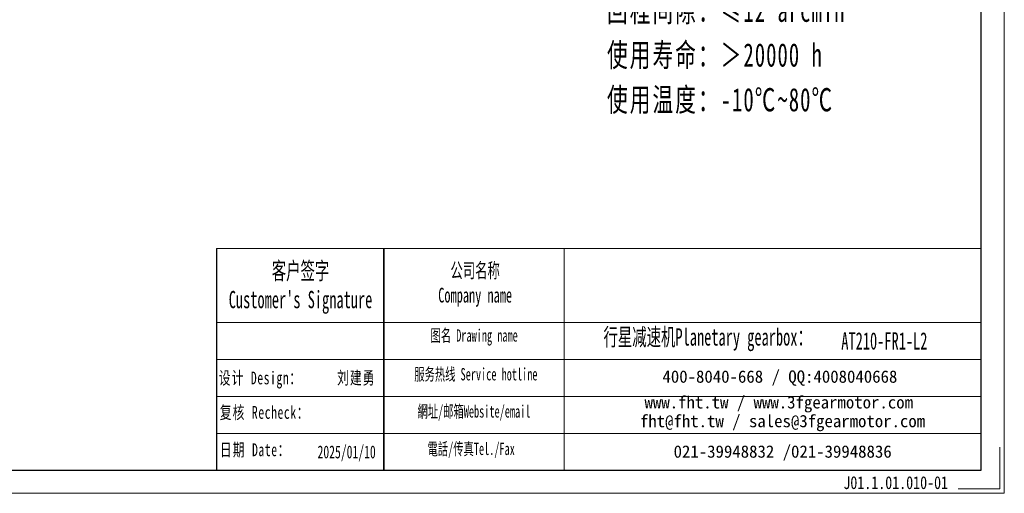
# Model space of a CAD drawing. Header units: millimetres. Extents: x 4321 to 5575, y 2156 to 3038.
# Tile 3 of 4: x 4942 to 5575, y 2156 to 2460. Entities that reach past the tile are written whole.
import ezdxf

# ---------------------------------------------------------------- set-up
doc = ezdxf.new("R2010")
doc.units = ezdxf.units.MM
doc.layers.get('0').update_dxf_attribs({"lineweight": 35})
doc.layers.add('6文字层', color=3, linetype='Continuous')
doc.layers.add('7标注层', color=4, linetype='Continuous')
for name, color, linetype, lineweight in [('SLD-0', 7, 'Continuous', 18), ('图框_外框线', 7, 'Continuous', 18), ('尺寸线层', 3, 'Continuous', 18)]:
    doc.layers.add(name, color=color, linetype=linetype, lineweight=lineweight)
doc.styles.add('SLDTEXTSTYLE4', font='SimSun.ttf', dxfattribs={"width": 0.611111})
doc.styles.get("Standard").update_dxf_attribs({"font": 'SimSun.ttf'})
doc.styles.add('标准', font='txt', dxfattribs={"width": 0.667})
doc.styles.add('样式 1', font='SimSun.ttf', dxfattribs={"width": 0.8})

msp = doc.modelspace()

# ---------------------------------------------------------------- linework, layer by layer
msp.add_line((5176.3967, 2313.0299), (5176.3967, 2170.406))
at = {"layer": '7标注层', "color": 0}
msp.add_line((5068.8093, 2313.0299), (5068.8093, 2170.4304), dxfattribs=at)
at = {"layer": '图框_外框线'}
for p, q in [((5068.8093, 2313.0299), (5176.3967, 2313.0299)), ((5176.3967, 2313.0299), (5176.3967, 2170.4304)), ((5176.3967, 2313.0299), (5560.515, 2313.0299)), ((5292.315, 2313.0299), (5292.315, 2170.4304)), ((5068.8093, 2265.4443), (5176.3967, 2265.4443)), ((5176.3967, 2265.4443), (5560.515, 2265.4443)), ((5068.8093, 2241.6516), (5560.515, 2241.6516)), ((5068.8093, 2217.8588), (5560.515, 2217.8588)), ((5068.8093, 2194.066), (5560.515, 2194.066))]:
    msp.add_line(p, q, dxfattribs=at)
at = {"layer": '图框_外框线', "color": 3}
msp.add_lwpolyline([(4327.6276, 2155.5763), (5575.369, 2155.5763), (5575.369, 3037.9078), (4327.6276, 3037.9078)], close=True, dxfattribs=at)
at = {"layer": '图框_外框线', "color": 3, "lineweight": 25}
msp.add_lwpolyline([(4401.8979, 2170.4304), (5560.515, 2170.4304), (5560.515, 3023.0537), (4401.8979, 3023.0537)], close=True, dxfattribs=at)
at = {"layer": '图框_外框线', "color": 3}
msp.add_lwpolyline([(5572.3982, 2185.2844), (5572.3982, 2158.5471), (5545.6609, 2158.5471)], dxfattribs=at)

# ---------------------------------------------------------------- texts
at = {"layer": '6文字层', "insert": (5471.8754, 2166.5712), "char_height": 8.245387, "width": 44.632717, "attachment_point": 1, "style": '样式 1'}
msp.add_mtext('J01.1.01.010-01', dxfattribs=at)
at = {"layer": 'SLD-0', "color": 1, "attachment_point": 2}
for s, insert, char_height, width, style in [("{\\fSimSun|b1|i0|c134|p2;客户签字\\PCustomer's Signature}", (5122.7884, 2304.2264), 11.103302, 138.126226, 'SLDTEXTSTYLE4'), ('{\\fSimSun|b1|i0|c134|p2;公司名称\\PCompany name}', (5235.0911, 2303.637), 9.517116, 123.216941, 'SLDTEXTSTYLE4'), ('{\\fSimSun|b1|i0|c134|p2;图名 Drawing name}', (5234.4405, 2261.0585), 7.93093, 101.426163, 'SLDTEXTSTYLE4'), ('{\\fSimSun|b1|i0|c134|p2;  \\H1.1667x;行星减速机Planetary gearbox\\fSimSun|b0|i0|c134|p2;：}', (5380.6522, 2261.6703), 9.517116, 149.68178, 'SLDTEXTSTYLE4'), ('\\pt55.51651;AT210-FR1-L2', (5498.2321, 2259.1434), 11.103302, 80.80406, 'SLDTEXTSTYLE4'), ('{\\fSimSun|b0|i0|c134|p2;\\T1.1;刘建勇}', (5158.7047, 2233.9714), 8.245387, 32.952392, '标准'), ('{\\fSimSun|b1|i0|c134|p2;服务热线 Service hotline}', (5235.5652, 2236.1198), 7.93093, 112.99849, 'SLDTEXTSTYLE4'), ('{\\fNSimSun|b0|i0|c134|p49;\\T1.1;设计 \\fNSimSun|b0|i0|c0|p49;Design\\fNSimSun|b0|i0|c134|p49;：}', (5097.0305, 2233.9052), 8.245387, 179.657887, '标准'), ('{\\fNSimSun|b0|i0|c134|p49;\\T1.1;复核 \\fNSimSun|b0|i0|c0|p49;Recheck\\fNSimSun|b0|i0|c134|p49;：}', (5099.7497, 2211.7204), 8.245387, 169.555232, '标准'), ('{\\fSimSun|b1|i0|c134|p2;網址/邮箱Website/email}', (5234.3303, 2212.2252), 7.93093, 117.620792, 'SLDTEXTSTYLE4'), ('{\\fNSimSun|b0|i0|c134|p49;\\T1.1;日期 Date：}', (5093.6546, 2187.6979), 8.245387, 181.172799, '标准'), ('{\\fFangSong|b0|i0|c134|p49;2025/01/10}', (5152.4491, 2186.309), 8.245387, 32.952392, '标准'), ('{\\fSimSun|b1|i0|c134|p2;電話/传真Tel./Fax}', (5232.5534, 2188.1442), 7.93093, 119.035425, 'SLDTEXTSTYLE4')]:
    msp.add_mtext(s, dxfattribs=dict(at, insert=insert, char_height=char_height, width=width, style=style))
at = {"layer": 'SLD-0', "color": 1, "char_height": 7.93093, "attachment_point": 2}
for s, insert, width in [('{\\fSimSun|b1|i0|c134|p2;400-8040-668 / QQ:4008040668}', (5431.0656, 2234.6044), 230.91228), ('{\\fSimSun|b1|i0|c134|p2;www.fht.tw / www.3fgearmotor.com }', (5430.3343, 2218.0854), 231.172223), ('\\pt95.17116;{\\fSimSun|b1|i0|c134|p2;fht@fht.tw / sales@3fgearmotor.com }', (5432.7514, 2206.0086), 231.172223), ('{\\fSimSun|b1|i0|c134|p2;021-39948832 /021-39948836 }', (5432.8343, 2186.4102), 176.51748)]:
    msp.add_mtext(s, dxfattribs=dict(at, insert=insert, width=width))
at = {"layer": '尺寸线层', "insert": (5319.8549, 2675.1421), "char_height": 11.907, "width": 230.0083, "attachment_point": 1, "line_spacing_factor": 1.15057, "style": '标准'}
msp.add_mtext('{\\fNSimSun|b0|i0|c134|p49;\\H1.25976x;\\W0.65;\\T1.1;性能参数：\\H0.7938x;\\W0.667;\\T1;\\P\\H1.25976x;\\W0.65;\\T1.1;减速比：1:15-100\\H0.7938x;\\W0.667;\\T1;\\P\\H1.25976x;\\W0.65;\\T1.1;额定输出力矩：430-1300 N.m\\H0.7938x;\\W0.667;\\T1;\\P\\H1.25976x;\\W0.65;\\T1.1;最大加速力矩：1.5倍额定扭矩\\H0.7938x;\\W0.667;\\T1;\\P\\H1.25976x;\\W0.65;\\T1.1;额定输入转速：1500 rpm\\H0.7938x;\\W0.667;\\T1;\\P\\H1.25976x;\\W0.65;\\T1.1;容许径向力：2200 N\\H0.7938x;\\W0.667;\\T1;\\P\\H1.25976x;\\W0.65;\\T1.1;容许轴向力：4800 N\\H0.7938x;\\W0.667;\\T1;\\P\\H1.25976x;\\W0.65;\\T1.1;回程间隙：≤12 arcmin\\H0.7938x;\\W0.667;\\T1;\\P\\H1.25976x;\\W0.65;\\T1.1;使用寿命：＞20000 h\\H0.7938x;\\W0.667;\\T1;\\P\\H1.25976x;\\W0.65;\\T1.1;使用温度：-10℃~80℃}', dxfattribs=at)

doc.saveas('drawing.dxf')
